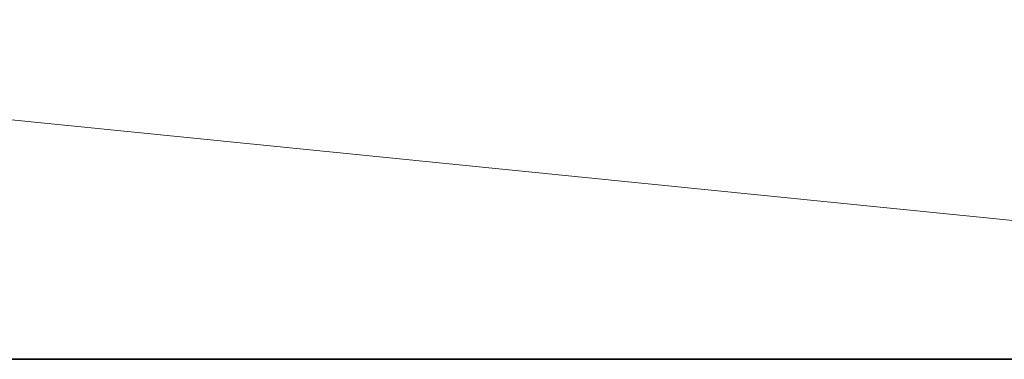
# Model space of a CAD drawing. Header units: inches. Extents: x 0 to 12.9, y 0 to 8.3.
# Tile 19 of 33: x 4.855 to 5.168, y 6.266 to 6.374. Entities that reach past the tile are written whole.
import ezdxf

# ---------------------------------------------------------------- set-up
doc = ezdxf.new("R2010")
doc.units = ezdxf.units.IN
doc.header["$MEASUREMENT"] = 0

# ---------------------------------------------------------------- blocks, each defined once
blk = doc.blocks.new('MODEL_0')
at = {"lineweight": 0}
for p, q in [((5.61082, 6.26582), (4.50438, 6.37676)), ((4.50438, 6.37676), (5.61082, 6.26582)), ((2.51478, 6.26582), (5.61082, 6.26582)), ((5.61082, 6.26582), (2.51478, 6.26582))]:
    blk.add_line(p, q, dxfattribs=at).dxf.unprotected_set("ltscale", 0)
at = {"lineweight": 35}
blk.add_line((2.51478, 6.26582), (5.61082, 6.26582), dxfattribs=at)
blk = doc.blocks.new('Page 1')
blk.add_blockref('MODEL_0', (0, 0))

msp = doc.modelspace()

# ---------------------------------------------------------------- block references
msp.add_blockref('Page 1', (0, 0))

doc.saveas('drawing.dxf')
